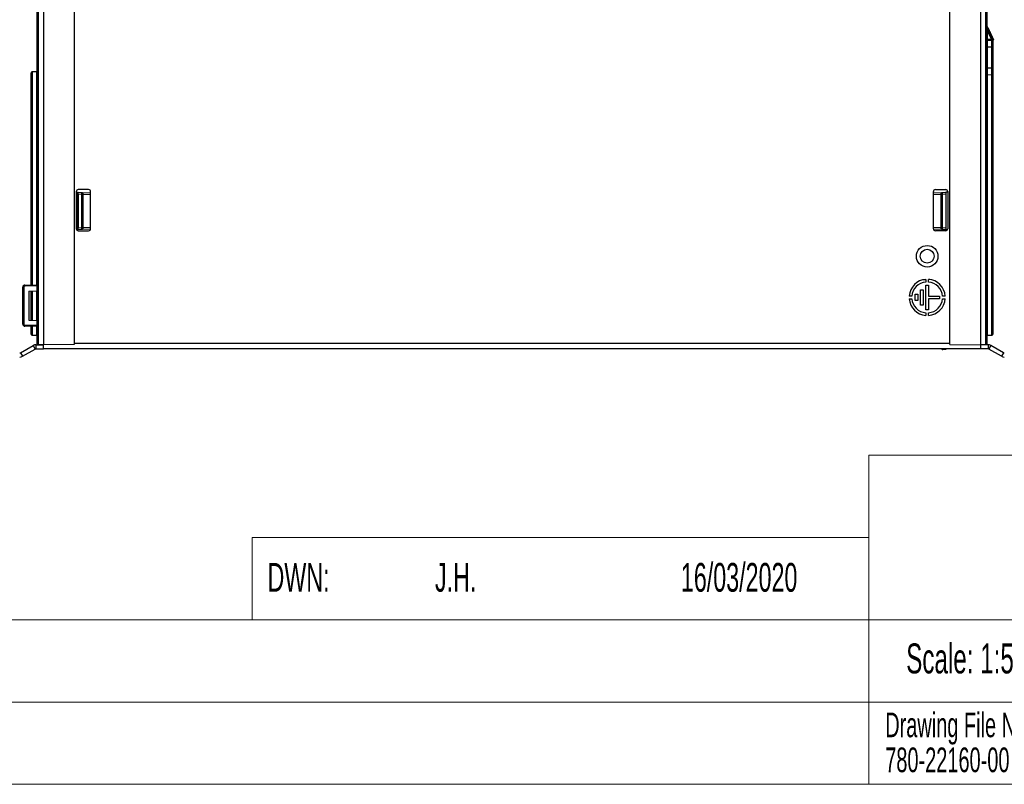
# Paper-space layout 'Sheet1' of a CAD drawing. Header units: millimetres. Extents: x -7 to 420, y -21 to 297.
# Tile 56 of 108: x 215 to 311, y -14 to 60. Entities that reach past the tile are written whole.
import ezdxf

# ---------------------------------------------------------------- set-up
doc = ezdxf.new("R2010")
doc.units = ezdxf.units.MM
doc.styles.add('SLDTEXTSTYLE0', font='TXT', dxfattribs={"width": 0.605})

# ---------------------------------------------------------------- blocks, each defined once
blk = doc.blocks.new('SW_NOTE_0_1')
at = {"color": 0, "linetype": 'Continuous', "lineweight": 0, "char_height": 2.4, "attachment_point": 1, "style": 'SLDTEXTSTYLE0'}
for s, insert in [('Drawing File Name:', (0, 3.094)), ('780-22160-00', (0, -0.306))]:
    blk.add_mtext(s, dxfattribs=dict(at, insert=insert))

psp = doc.layouts.new('Sheet1')

# ---------------------------------------------------------------- linework, layer by layer
at = {"color": 7, "linetype": 'Continuous', "lineweight": 25}
for p, q in [((216.723, 28.519), (216.723, 77.483)), ((216.822, 77.483), (216.822, 28.514)), ((217.323, 77.487), (217.323, 28.487)), ((220.323, 77.461), (220.323, 28.513)), ((305.523, 28.513), (305.523, 77.461)), ((308.523, 77.487), (308.523, 28.487)), ((309.024, 28.514), (309.024, 77.483)), ((309.123, 77.483), (309.123, 28.519)), ((309.123, 59.503), (309.759, 58.119)), ((309.123, 59.407), (309.123, 59.407)), ((309.127, 59.399), (309.158, 59.124)), ((309.127, 59.399), (309.657, 58.245)), ((309.123, 59.084), (309.163, 59.084)), ((309.163, 59.084), (309.163, 58.207)), ((309.567, 58.203), (309.163, 59.084)), ((309.301, 59.212), (309.257, 59.212)), ((309.306, 59.2), (309.262, 59.201)), ((309.424, 58.944), (309.38, 58.944)), ((309.523, 58.73), (309.479, 58.73)), ((309.612, 58.535), (309.568, 58.535)), ((309.123, 58.207), (309.163, 58.207)), ((309.163, 58.207), (309.567, 58.203)), ((309.163, 58.107), (309.624, 58.103)), ((309.717, 58.307), (309.673, 58.307)), ((309.717, 58.307), (309.673, 58.307)), ((309.759, 58.119), (309.723, 58.102)), ((309.723, 58.102), (309.723, 58.003)), ((309.723, 58.003), (309.723, 57.403)), ((309.123, 57.407), (309.163, 57.407)), ((309.163, 57.407), (309.163, 55.408)), ((309.624, 57.403), (309.163, 57.407)), ((309.624, 55.412), (309.624, 57.403)), ((309.723, 57.403), (309.624, 57.403)), ((309.723, 57.403), (309.723, 55.412)), ((216.123, 42.207), (216.123, 54.903)), ((216.683, 55.007), (216.222, 55.003)), ((309.123, 55.408), (309.163, 55.408)), ((309.163, 55.408), (309.624, 55.412)), ((309.624, 54.712), (309.163, 54.708)), ((309.723, 55.412), (309.624, 55.412)), ((309.723, 55.412), (309.723, 54.812)), ((309.723, 54.812), (309.723, 29.512)), ((220.523, 43.367), (220.523, 39.767)), ((220.523, 43.32), (220.683, 43.311)), ((220.683, 39.663), (220.683, 43.311)), ((221.723, 43.567), (220.723, 43.567)), ((220.723, 43.309), (221.079, 43.29)), ((220.723, 43.109), (220.723, 43.309)), ((221.079, 43.29), (221.867, 43.249)), ((221.923, 43.246), (221.867, 43.249)), ((221.923, 39.767), (221.923, 43.367)), ((303.923, 39.767), (303.923, 43.367)), ((303.979, 43.249), (303.923, 43.246)), ((303.979, 43.249), (304.767, 43.29)), ((304.123, 43.567), (305.123, 43.567)), ((304.767, 43.29), (305.123, 43.309)), ((305.323, 43.32), (305.123, 43.309)), ((305.123, 43.309), (305.123, 43.109)), ((305.323, 43.367), (305.323, 39.767)), ((216.123, 34.294), (216.123, 42.207)), ((221.07, 43.091), (220.723, 43.109)), ((220.723, 43.109), (220.723, 39.866)), ((221.07, 39.884), (221.07, 43.091)), ((221.07, 43.091), (221.169, 43.091)), ((221.169, 43.091), (221.169, 39.884)), ((304.677, 39.884), (304.677, 43.091)), ((304.677, 43.091), (304.776, 43.091)), ((305.123, 43.109), (304.776, 43.091)), ((304.776, 43.091), (304.776, 39.884)), ((305.123, 43.109), (305.123, 39.866)), ((220.556, 39.657), (220.683, 39.663)), ((220.723, 39.866), (221.07, 39.884)), ((220.723, 39.665), (220.723, 39.866)), ((221.079, 39.684), (220.723, 39.665)), ((220.723, 39.567), (221.723, 39.567)), ((221.07, 39.884), (221.169, 39.884)), ((221.867, 39.725), (221.079, 39.684)), ((221.867, 39.725), (221.919, 39.728)), ((303.927, 39.728), (303.979, 39.725)), ((304.767, 39.684), (303.979, 39.725)), ((305.123, 39.567), (304.123, 39.567)), ((304.677, 39.884), (304.776, 39.884)), ((305.123, 39.665), (304.767, 39.684)), ((304.776, 39.884), (305.123, 39.866)), ((305.123, 39.866), (305.123, 39.665)), ((305.29, 39.657), (305.123, 39.665)), ((303.193, 34.842), (303.193, 34.582)), ((303.453, 34.582), (303.453, 34.842)), ((215.418, 34.089), (215.323, 34.089)), ((215.323, 30.486), (215.323, 34.089)), ((215.418, 34.089), (215.418, 30.486)), ((216.723, 34.2), (215.517, 34.189)), ((215.521, 34.289), (216.723, 34.299)), ((215.923, 33.687), (216.723, 33.729)), ((215.923, 33.687), (215.923, 30.887)), ((216.123, 30.877), (216.123, 33.698)), ((302.681, 33.834), (302.941, 33.834)), ((302.681, 32.34), (302.681, 33.834)), ((302.941, 33.834), (302.941, 32.34)), ((303.201, 34.281), (303.461, 34.281)), ((303.201, 31.893), (303.201, 34.281)), ((303.461, 34.281), (303.461, 33.217)), ((301.829, 33.217), (301.568, 33.217)), ((301.568, 32.957), (301.829, 32.957)), ((302.161, 33.387), (302.421, 33.387)), ((302.161, 32.787), (302.161, 33.387)), ((302.421, 32.787), (302.161, 32.787)), ((302.421, 33.387), (302.421, 32.787)), ((303.461, 33.217), (304.516, 33.217)), ((303.461, 32.957), (303.461, 31.893)), ((304.516, 32.957), (303.461, 32.957)), ((304.516, 33.217), (304.516, 32.957)), ((305.078, 33.217), (304.817, 33.217)), ((304.817, 32.957), (305.078, 32.957)), ((302.941, 32.34), (302.681, 32.34)), ((303.461, 31.893), (303.201, 31.893)), ((215.923, 30.887), (216.723, 30.845)), ((303.193, 31.593), (303.193, 31.332)), ((303.453, 31.332), (303.453, 31.593)), ((215.418, 30.486), (215.323, 30.486)), ((215.517, 30.386), (216.723, 30.375)), ((216.723, 30.275), (215.521, 30.286)), ((216.123, 29.512), (216.123, 30.28)), ((216.222, 29.412), (216.683, 29.408)), ((309.163, 29.408), (309.624, 29.412)), ((215.101, 27.709), (216.319, 28.412)), ((215.301, 27.362), (216.519, 28.066)), ((216.319, 28.412), (216.519, 28.066)), ((216.599, 28.487), (216.599, 28.087)), ((216.599, 28.487), (217.323, 28.487)), ((216.599, 28.087), (217.323, 28.087)), ((217.323, 28.487), (216.822, 28.514)), ((220.323, 28.513), (217.323, 28.487)), ((217.323, 28.087), (217.323, 28.487)), ((308.523, 28.087), (217.323, 28.087)), ((304.795, 28.016), (304.556, 28.087)), ((305.123, 28.007), (304.852, 28.007)), ((305.123, 28.087), (305.123, 28.007)), ((305.523, 28.513), (308.523, 28.487)), ((309.024, 28.514), (308.523, 28.487)), ((308.523, 28.487), (308.523, 28.087)), ((309.247, 28.487), (308.523, 28.487)), ((309.247, 28.087), (308.523, 28.087)), ((309.247, 28.487), (309.247, 28.087)), ((309.527, 28.412), (309.327, 28.066)), ((310.545, 27.362), (309.327, 28.066)), ((310.745, 27.709), (309.527, 28.412)), ((215.101, 27.709), (215.301, 27.362)), ((310.745, 27.709), (310.545, 27.362))]:
    psp.add_line(p, q, dxfattribs=at)
at = {"color": 8, "linetype": 'Continuous', "lineweight": 25}
for p, q in [((216.222, 55.003), (216.222, 34.295)), ((216.683, 34.299), (216.683, 55.007)), ((309.163, 54.708), (309.163, 42.207)), ((309.624, 42.207), (309.624, 54.712)), ((221.923, 43.051), (221.169, 43.091)), ((304.677, 43.091), (303.923, 43.051)), ((309.163, 42.207), (309.163, 29.408)), ((309.624, 29.412), (309.624, 42.207)), ((221.169, 39.884), (221.923, 39.923)), ((303.923, 39.923), (304.677, 39.884)), ((303.193, 34.808), (302.884, 34.792)), ((303.582, 34.828), (303.453, 34.821)), ((216.222, 33.703), (216.222, 30.872)), ((216.683, 30.847), (216.683, 33.727)), ((216.222, 30.279), (216.222, 29.412)), ((216.683, 29.408), (216.683, 30.275)), ((220.323, 28.647), (305.523, 28.647))]:
    psp.add_line(p, q, dxfattribs=at)
at = {"color": 7, "linetype": 'Continuous', "lineweight": 18}
for p, q in [((297.633, 17.748), (405.633, 17.748)), ((297.633, 17.748), (297.633, -14.252)), ((237.633, 9.748), (237.633, 1.748)), ((237.633, 9.748), (297.633, 9.748)), ((160.192, 1.748), (237.633, 1.748)), ((237.633, 1.748), (405.633, 1.748)), ((160.192, -6.252), (237.633, -6.252)), ((237.633, -6.252), (357.633, -6.252)), ((-0.367, -14.252), (405.633, -14.252))]:
    psp.add_line(p, q, dxfattribs=at)
at = {"color": 7, "linetype": 'Continuous', "lineweight": 25, "flags": 128}
for points in [[(309.657, 58.245), (309.674, 58.208), (309.691, 58.172), (309.706, 58.139), (309.72, 58.109)], [(220.683, 43.311), (220.691, 43.311), (220.699, 43.31), (220.705, 43.31), (220.711, 43.31), (220.716, 43.309), (220.72, 43.309), (220.722, 43.309), (220.723, 43.309)], [(221.079, 43.29), (221.098, 43.286), (221.116, 43.274), (221.132, 43.255), (221.146, 43.23), (221.157, 43.2), (221.164, 43.166), (221.168, 43.129), (221.169, 43.091)], [(304.677, 43.091), (304.678, 43.129), (304.682, 43.166), (304.689, 43.2), (304.7, 43.23), (304.714, 43.255), (304.73, 43.274), (304.748, 43.286), (304.767, 43.29)], [(220.723, 39.665), (220.722, 39.665), (220.72, 39.665), (220.716, 39.665), (220.711, 39.665), (220.705, 39.665), (220.699, 39.664), (220.691, 39.664), (220.683, 39.663)], [(221.169, 39.884), (221.168, 39.845), (221.164, 39.809), (221.157, 39.774), (221.146, 39.744), (221.132, 39.72), (221.116, 39.701), (221.098, 39.689), (221.079, 39.684)], [(304.767, 39.684), (304.748, 39.689), (304.73, 39.701), (304.714, 39.72), (304.7, 39.744), (304.689, 39.774), (304.682, 39.809), (304.678, 39.845), (304.677, 39.884)], [(216.822, 28.514), (216.803, 28.515), (216.784, 28.515), (216.767, 28.516), (216.752, 28.517), (216.74, 28.518), (216.731, 28.518), (216.725, 28.519), (216.723, 28.519)], [(309.123, 28.519), (309.121, 28.519), (309.115, 28.518), (309.106, 28.518), (309.094, 28.517), (309.079, 28.516), (309.062, 28.515), (309.043, 28.515), (309.024, 28.514)]]:
    psp.add_lwpolyline(points, dxfattribs=at)
at = {"color": 7, "linetype": 'Continuous', "lineweight": 25}
for radius in [1.05, 1.047, 0.675]:
    psp.add_circle((303.323, 37.087), radius, dxfattribs=at)
for centre, radius, start, end in [((309.163, 58.147), 0.04, 180, 269.5), ((660.722, 57.757), 351.559, 179.94296, 180.05704), ((306.752, 64.387), 6.794, 294.4796, 295.31622), ((309.623, 58.003), 0.1, 0, 89.5), ((216.223, 54.903), 0.1, 90.5, 180), ((216.683, 55.047), 0.04, 270.5, 360), ((309.163, 54.668), 0.04, 90.5, 180), ((309.623, 54.812), 0.1, 270.5, 0), ((220.723, 43.367), 0.2, 90, 180), ((215.336, 43.441), 5.745, 356.50216, 358.49618), ((221.723, 43.367), 0.2, 0, 90), ((304.123, 43.367), 0.2, 90, 180), ((310.497, 43.441), 5.732, 181.50245, 183.50092), ((305.123, 43.367), 0.2, 0, 90), ((220.723, 39.767), 0.2, 180, 270), ((215.336, 39.533), 5.745, 1.50382, 3.49784), ((221.723, 39.767), 0.2, 270, 0), ((304.123, 39.767), 0.2, 180, 270), ((310.497, 39.534), 5.732, 176.49908, 178.49755), ((305.123, 39.767), 0.2, 270, 0), ((303.323, 33.087), 1.76, 94.23593, 175.76407), ((303.323, 33.087), 1.5, 94.97187, 175.02813), ((303.323, 33.087), 1.76, 4.23593, 85.76407), ((303.323, 33.087), 1.5, 4.97187, 85.02813), ((215.523, 34.089), 0.2, 90.5, 180), ((215.518, 34.089), 0.1, 90.5, 180), ((215.998, 34.218), 0.482, 171.54248, 183.46418), ((303.323, 33.087), 1.76, 184.23593, 265.76407), ((303.323, 33.087), 1.5, 184.97187, 265.02813), ((303.323, 33.087), 1.76, 274.23593, 355.76407), ((303.323, 33.087), 1.5, 274.97187, 355.02813), ((215.523, 30.486), 0.2, 180, 269.5), ((215.518, 30.486), 0.1, 180, 269.5), ((215.998, 30.356), 0.482, 176.53601, 188.45732), ((216.223, 29.512), 0.1, 180, 269.5), ((216.683, 29.368), 0.04, 0, 89.5), ((309.163, 29.368), 0.04, 90.5, 180), ((309.623, 29.512), 0.1, 270.5, 0), ((216.599, 27.927), 0.56, 90, 120), ((216.599, 27.927), 0.16, 90, 120), ((304.852, 28.207), 0.2, 253.29916, 270), ((309.247, 27.927), 0.56, 60, 90), ((309.247, 27.927), 0.16, 60, 90), ((215.021, 27.847), 0.16, 270, 300), ((215.021, 27.847), 0.56, 270, 300), ((310.825, 27.847), 0.56, 240, 270), ((310.825, 27.847), 0.16, 240, 270)]:
    psp.add_arc(centre, radius, start, end, dxfattribs=at)
at = {"color": 8, "linetype": 'Continuous', "lineweight": 25}
for centre, radius, start, end in [((221.854, 43.172), 0.0781, 28.40054, 80.49113), ((303.992, 43.172), 0.0782, 99.51881, 151.58664), ((221.854, 39.802), 0.0781, 279.51308, 331.58268), ((303.992, 39.802), 0.0781, 208.41531, 260.48893)]:
    psp.add_arc(centre, radius, start, end, dxfattribs=at)
psp.add_ellipse((309.163, 59.081), major_axis=(-0.036, 0.318), ratio=0.000142, start_param=1.434771, end_param=1.562435, dxfattribs=at)
at = {"color": 7, "linetype": 'Continuous', "lineweight": 25}
for centre, major_axis, ratio, start_param, end_param in [((309.163, 58.207), (0, 0.1), 0.00349, 1.570854, 3.141574), ((309.566, 58.203), (-0.093, 0.101), 0.00463, 4.047202, 4.707958), ((309.623, 58.203), (-0.001, 0.1), 0.008724, 3.14144, 4.051405), ((309.623, 57.403), (0.001, 0.7), 0.001247, 4.712456, 6.283176), ((309.163, 55.408), (0, 0.7), 0.000499, 1.570877, 3.141597), ((309.623, 55.412), (-0.001, 0.7), 0.001247, 3.141602, 4.712322)]:
    psp.add_ellipse(centre, major_axis=major_axis, ratio=ratio, start_param=start_param, end_param=end_param, dxfattribs=at)
for points, knots in [([(309.123, 59.407), (309.123, 59.406), (309.124, 59.405), (309.126, 59.401), (309.127, 59.399), (309.127, 59.399)], [0, 0, 0, 0, 0.663859, 0.970705, 1, 1, 1, 1]), ([(309.424, 58.944), (309.408, 58.98), (309.379, 59.041), (309.345, 59.115), (309.322, 59.166), (309.308, 59.196), (309.307, 59.199), (309.306, 59.2)], [0, 0, 0, 0, 0.236834, 0.410671, 0.553316, 0.740656, 1, 1, 1, 1]), ([(309.523, 58.73), (309.518, 58.74), (309.51, 58.758), (309.484, 58.813), (309.455, 58.876), (309.434, 58.921), (309.424, 58.944)], [0, 0, 0, 0, 0.29063, 0.526809, 0.762461, 1, 1, 1, 1]), ([(309.612, 58.535), (309.6, 58.561), (309.576, 58.613), (309.546, 58.678), (309.531, 58.712), (309.524, 58.726), (309.523, 58.73)], [0, 0, 0, 0, 0.310199, 0.635969, 0.915593, 1, 1, 1, 1]), ([(309.717, 58.307), (309.716, 58.309), (309.715, 58.311), (309.7, 58.344), (309.676, 58.397), (309.645, 58.463), (309.622, 58.513), (309.612, 58.535)], [0, 0, 0, 0, 0.279486, 0.451649, 0.624575, 0.830339, 1, 1, 1, 1]), ([(309.72, 58.109), (309.716, 58.115), (309.708, 58.127), (309.684, 58.138), (309.656, 58.143), (309.635, 58.143), (309.625, 58.142), (309.624, 58.142)], [0, 0, 0, 0, 0.25387, 0.507683, 0.762733, 0.990755, 1, 1, 1, 1]), ([(309.72, 58.109), (309.721, 58.107), (309.723, 58.103), (309.723, 58.102), (309.723, 58.102)], [0, 0, 0, 0, 0.511985, 1, 1, 1, 1])]:
    psp.add_open_spline(points, degree=3, knots=knots, dxfattribs=at)

# ---------------------------------------------------------------- block references
at = {"color": 7, "linetype": 'Continuous', "lineweight": 0}
psp.add_blockref('SW_NOTE_0_1', (299.238, -10.369), dxfattribs=at)

# ---------------------------------------------------------------- texts
at = {"color": 7, "linetype": 'Continuous', "lineweight": 0, "style": 'SLDTEXTSTYLE0'}
for s, insert, char_height, attachment_point in [('DWN:', (239.135, 7.269), 2.8, 1), ('J.H.', (255.429, 7.269), 2.8, 1), ('16/03/2020', (279.356, 7.269), 2.8, 1), ('Initial Release', (193.248, -0.701), 2.91042, 1), ('Scale: 1:5', (306.515, -0.562), 2.9104, 2), ('Revision Note.', (193.248, -8.492), 2.91042, 1)]:
    psp.add_mtext(s, dxfattribs=dict(at, insert=insert, char_height=char_height, attachment_point=attachment_point))

doc.saveas('drawing.dxf')
